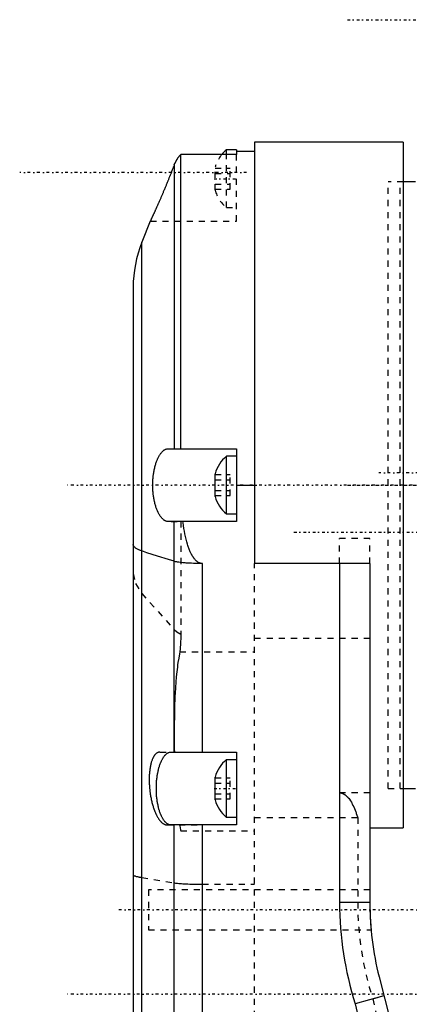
# Model space of a CAD drawing. Extents: x -128 to 128, y -5 to 906.
# Tile 12 of 22: x -128 to -64, y 644 to 807. Entities that reach past the tile are written whole.
import ezdxf

# ---------------------------------------------------------------- set-up
doc = ezdxf.new("R2010")
doc.units = 0
doc.linetypes.add('CENTER', pattern=[1.5, 0.45, -0.5, 0.05, -0.5])
doc.linetypes.add('DASHED', pattern=[2, 1, -1])
for name, color, linetype in [('AM_0', 7, 'CONTINUOUS'), ('AM_3', 7, 'DASHED'), ('AM_7', 7, 'CENTER')]:
    doc.layers.add(name, color=color, linetype=linetype)

msp = doc.modelspace()

# ---------------------------------------------------------------- linework, layer by layer
at = {"layer": 'AM_0', "color": 7, "linetype": 'CONTINUOUS'}
for p, q in [((-64.5, 786.5), (-89, 786.5)), ((-89, 786.5), (-89, 717.07)), ((-64.5, 786.5), (-64.5, 673.5)), ((-101.17, 736), (-101.17, 784.5)), ((-92, 784.5), (-101.17, 784.5)), ((-92, 785.25), (-93.65, 785.25)), ((-93.65, 784.5), (-93.65, 785.25)), ((-92, 785.25), (-92, 784.5)), ((-89, 785), (-92, 785)), ((-102.24, 782.77), (-102.24, 736)), ((-62.5, 780), (-64.5, 780)), ((-106.18, 773.5), (-107.57, 770.02)), ((-107.57, 282.48), (-107.57, 770.02)), ((-109, 762.6), (-109, 289.9)), ((-103.24, 736), (-92, 736)), ((-92, 736), (-92, 724)), ((-92, 734.75), (-93.65, 734.75)), ((-93.65, 725.25), (-93.65, 734.75)), ((-95.5, 728.12), (-95.5, 731.88)), ((-92, 730), (-89, 730)), ((-92, 724), (-103.24, 724)), ((-102.24, 686), (-102.24, 724)), ((-93.65, 725.25), (-92, 725.25)), ((-97.6, 686), (-97.6, 717.07)), ((-70, 717.07), (-89, 717.07)), ((-75, 717.07), (-75, 661.2)), ((-70, 717.07), (-70, 661.2)), ((-102.78, 686), (-92, 686)), ((-92, 686), (-92, 674)), ((-92, 684.75), (-93.65, 684.75)), ((-93.65, 675.25), (-93.65, 684.75)), ((-95.5, 678.12), (-95.5, 681.88)), ((-64.5, 680), (-62.5, 680)), ((-93.65, 675.25), (-92, 675.25)), ((-92, 674), (-102.78, 674)), ((-102.24, 616), (-102.24, 674)), ((-97.6, 616), (-97.6, 674)), ((-70, 673.5), (-64.5, 673.5)), ((-70, 661.2), (-75, 661.2)), ((-68.48, 648.96), (-66.62, 641.6)), ((-67.69, 645.82), (-72.41, 644.53)), ((-72.41, 644.53), (-55.07, 568.18))]:
    msp.add_line(p, q, dxfattribs=at)
for points in [[(-101.17, 784.5, 0), (-101.21, 784.46, 0), (-101.28, 784.37, 0), (-101.35, 784.29, 0), (-101.39, 784.24, 0), (-101.43, 784.2, 0), (-101.49, 784.11, 0), (-101.56, 784.02, 0), (-101.63, 783.93, 0), (-101.69, 783.83, 0), (-101.75, 783.74, 0), (-101.78, 783.69, 0), (-101.81, 783.64, 0), (-101.87, 783.54, 0), (-101.93, 783.44, 0), (-101.98, 783.34, 0), (-102.03, 783.24, 0), (-102.08, 783.14, 0), (-102.11, 783.09, 0), (-102.13, 783.03, 0), (-102.18, 782.93, 0), (-102.22, 782.82, 0), (-102.24, 782.77, 0)], [(-102.24, 782.77, 0), (-102.27, 782.7, 0), (-102.32, 782.58, 0), (-102.37, 782.45, 0), (-102.39, 782.39, 0), (-102.42, 782.32, 0), (-102.47, 782.19, 0), (-102.51, 782.07, 0), (-102.56, 781.94, 0), (-102.61, 781.81, 0), (-102.66, 781.69, 0), (-102.69, 781.62, 0), (-102.71, 781.56, 0), (-102.76, 781.43, 0), (-102.81, 781.31, 0), (-102.86, 781.18, 0), (-102.91, 781.06, 0), (-102.96, 780.94, 0), (-102.99, 780.88, 0), (-103.01, 780.81, 0), (-103.06, 780.69, 0), (-103.11, 780.57, 0), (-103.13, 780.51, 0), (-103.16, 780.45, 0), (-103.2, 780.33, 0), (-103.25, 780.22, 0), (-103.28, 780.16, 0), (-103.3, 780.1, 0), (-103.35, 779.98, 0), (-103.4, 779.86, 0), (-103.44, 779.74, 0), (-103.49, 779.62, 0), (-103.54, 779.5, 0), (-103.57, 779.44, 0), (-103.59, 779.38, 0), (-103.64, 779.26, 0), (-103.69, 779.15, 0), (-103.74, 779.03, 0), (-103.79, 778.91, 0), (-103.84, 778.79, 0), (-103.86, 778.73, 0), (-103.89, 778.67, 0), (-103.94, 778.55, 0), (-103.99, 778.43, 0), (-104.04, 778.32, 0), (-104.08, 778.2, 0), (-104.13, 778.08, 0), (-104.16, 778.03, 0), (-104.18, 777.97, 0), (-104.23, 777.85, 0), (-104.28, 777.74, 0), (-104.33, 777.63, 0), (-104.38, 777.52, 0), (-104.42, 777.41, 0), (-104.45, 777.35, 0), (-104.47, 777.3, 0), (-104.52, 777.19, 0), (-104.56, 777.08, 0), (-104.61, 776.97, 0), (-104.66, 776.87, 0), (-104.7, 776.76, 0), (-104.72, 776.71, 0), (-104.75, 776.66, 0), (-104.79, 776.56, 0), (-104.83, 776.46, 0), (-104.86, 776.41, 0), (-104.88, 776.36, 0), (-104.92, 776.26, 0), (-104.96, 776.17, 0), (-104.98, 776.12, 0), (-105, 776.07, 0), (-105.05, 775.98, 0), (-105.09, 775.89, 0), (-105.13, 775.8, 0), (-105.16, 775.71, 0), (-105.2, 775.63, 0), (-105.22, 775.59, 0), (-105.24, 775.54, 0), (-105.28, 775.46, 0), (-105.31, 775.38, 0), (-105.35, 775.3, 0), (-105.38, 775.22, 0), (-105.42, 775.15, 0), (-105.44, 775.11, 0), (-105.45, 775.07, 0), (-105.49, 775, 0), (-105.52, 774.92, 0), (-105.55, 774.85, 0), (-105.59, 774.78, 0), (-105.62, 774.71, 0), (-105.63, 774.68, 0), (-105.65, 774.64, 0), (-105.68, 774.58, 0), (-105.71, 774.51, 0), (-105.74, 774.45, 0), (-105.77, 774.39, 0), (-105.8, 774.33, 0), (-105.81, 774.3, 0), (-105.82, 774.27, 0), (-105.85, 774.21, 0), (-105.87, 774.16, 0), (-105.9, 774.11, 0), (-105.92, 774.06, 0), (-105.94, 774.01, 0), (-105.95, 773.98, 0), (-105.97, 773.96, 0), (-105.99, 773.92, 0), (-106.01, 773.87, 0), (-106.01, 773.85, 0), (-106.02, 773.83, 0), (-106.04, 773.8, 0), (-106.06, 773.76, 0), (-106.07, 773.75, 0), (-106.07, 773.73, 0), (-106.09, 773.7, 0), (-106.1, 773.67, 0), (-106.11, 773.64, 0), (-106.13, 773.62, 0), (-106.14, 773.6, 0), (-106.14, 773.59, 0), (-106.15, 773.58, 0), (-106.15, 773.56, 0), (-106.16, 773.54, 0), (-106.17, 773.53, 0), (-106.17, 773.52, 0), (-106.18, 773.51, 0), (-106.18, 773.51, 0), (-106.18, 773.51, 0), (-106.18, 773.5, 0), (-106.18, 773.5, 0), (-106.18, 773.5, 0)], [(-103.24, 724, 0), (-103.28, 724, 0), (-103.34, 724.01, 0), (-103.41, 724.01, 0), (-103.44, 724.02, 0), (-103.48, 724.03, 0), (-103.54, 724.05, 0), (-103.61, 724.07, 0), (-103.67, 724.1, 0), (-103.74, 724.13, 0), (-103.8, 724.17, 0), (-103.84, 724.19, 0), (-103.87, 724.21, 0), (-103.94, 724.25, 0), (-104.01, 724.3, 0), (-104.07, 724.36, 0), (-104.14, 724.42, 0), (-104.21, 724.49, 0), (-104.24, 724.52, 0), (-104.27, 724.56, 0), (-104.34, 724.64, 0), (-104.4, 724.72, 0), (-104.44, 724.76, 0), (-104.47, 724.8, 0), (-104.53, 724.89, 0), (-104.59, 724.98, 0), (-104.63, 725.03, 0), (-104.66, 725.08, 0), (-104.72, 725.18, 0), (-104.78, 725.29, 0), (-104.83, 725.4, 0), (-104.89, 725.51, 0), (-104.94, 725.63, 0), (-104.97, 725.69, 0), (-105, 725.75, 0), (-105.05, 725.87, 0), (-105.1, 725.99, 0), (-105.15, 726.12, 0), (-105.2, 726.25, 0), (-105.24, 726.39, 0), (-105.26, 726.46, 0), (-105.29, 726.53, 0), (-105.33, 726.67, 0), (-105.37, 726.82, 0), (-105.41, 726.97, 0), (-105.45, 727.13, 0), (-105.49, 727.29, 0), (-105.51, 727.37, 0), (-105.53, 727.45, 0), (-105.56, 727.62, 0), (-105.59, 727.79, 0), (-105.62, 727.96, 0), (-105.65, 728.13, 0), (-105.67, 728.31, 0), (-105.68, 728.4, 0), (-105.69, 728.49, 0), (-105.71, 728.66, 0), (-105.73, 728.84, 0), (-105.75, 729.02, 0), (-105.76, 729.2, 0), (-105.77, 729.38, 0), (-105.77, 729.47, 0), (-105.77, 729.56, 0), (-105.78, 729.74, 0), (-105.78, 729.91, 0), (-105.78, 730, 0), (-105.78, 730.09, 0), (-105.78, 730.26, 0), (-105.77, 730.44, 0), (-105.77, 730.53, 0), (-105.77, 730.62, 0), (-105.76, 730.8, 0), (-105.75, 730.98, 0), (-105.73, 731.16, 0), (-105.71, 731.34, 0), (-105.69, 731.51, 0), (-105.68, 731.6, 0), (-105.67, 731.69, 0), (-105.65, 731.87, 0), (-105.62, 732.04, 0), (-105.59, 732.21, 0), (-105.56, 732.38, 0), (-105.53, 732.55, 0), (-105.51, 732.63, 0), (-105.49, 732.71, 0), (-105.45, 732.87, 0), (-105.41, 733.03, 0), (-105.37, 733.18, 0), (-105.33, 733.33, 0), (-105.29, 733.47, 0), (-105.26, 733.54, 0), (-105.24, 733.61, 0), (-105.2, 733.75, 0), (-105.15, 733.88, 0), (-105.1, 734.01, 0), (-105.05, 734.13, 0), (-105, 734.25, 0), (-104.97, 734.31, 0), (-104.94, 734.37, 0), (-104.89, 734.49, 0), (-104.83, 734.6, 0), (-104.78, 734.71, 0), (-104.72, 734.82, 0), (-104.66, 734.92, 0), (-104.63, 734.97, 0), (-104.59, 735.02, 0), (-104.53, 735.11, 0), (-104.47, 735.2, 0), (-104.44, 735.24, 0), (-104.4, 735.28, 0), (-104.34, 735.36, 0), (-104.27, 735.44, 0), (-104.24, 735.48, 0), (-104.21, 735.51, 0), (-104.14, 735.58, 0), (-104.07, 735.64, 0), (-104.01, 735.7, 0), (-103.94, 735.75, 0), (-103.87, 735.79, 0), (-103.84, 735.81, 0), (-103.8, 735.83, 0), (-103.74, 735.87, 0), (-103.67, 735.9, 0), (-103.61, 735.93, 0), (-103.54, 735.95, 0), (-103.48, 735.97, 0), (-103.44, 735.98, 0), (-103.41, 735.99, 0), (-103.34, 735.99, 0), (-103.28, 736, 0), (-103.24, 736, 0)], [(-97.6, 717.07, 0), (-97.64, 717.07, 0), (-97.71, 717.07, 0), (-97.78, 717.08, 0), (-97.82, 717.09, 0), (-97.86, 717.1, 0), (-97.93, 717.12, 0), (-98.01, 717.14, 0), (-98.08, 717.17, 0), (-98.14, 717.2, 0), (-98.21, 717.23, 0), (-98.24, 717.25, 0), (-98.27, 717.27, 0), (-98.33, 717.31, 0), (-98.39, 717.35, 0), (-98.45, 717.39, 0), (-98.51, 717.44, 0), (-98.57, 717.49, 0), (-98.6, 717.52, 0), (-98.63, 717.54, 0), (-98.68, 717.6, 0), (-98.74, 717.65, 0), (-98.76, 717.68, 0), (-98.79, 717.71, 0), (-98.84, 717.77, 0), (-98.89, 717.82, 0), (-98.91, 717.85, 0), (-98.93, 717.88, 0), (-98.98, 717.94, 0), (-99.02, 718, 0), (-99.06, 718.06, 0), (-99.1, 718.12, 0), (-99.14, 718.18, 0), (-99.16, 718.21, 0), (-99.18, 718.24, 0), (-99.22, 718.3, 0), (-99.26, 718.37, 0), (-99.3, 718.43, 0), (-99.33, 718.5, 0), (-99.37, 718.57, 0), (-99.39, 718.6, 0), (-99.41, 718.63, 0), (-99.44, 718.7, 0), (-99.48, 718.77, 0), (-99.59, 719.02, 0), (-99.77, 719.44, 0), (-99.92, 719.86, 0), (-99.99, 720.06, 0), (-100.06, 720.26, 0), (-100.18, 720.68, 0), (-100.29, 721.1, 0), (-100.39, 721.53, 0), (-100.49, 721.97, 0), (-100.57, 722.41, 0), (-100.61, 722.64, 0), (-100.65, 722.86, 0), (-100.72, 723.32, 0), (-100.79, 723.77, 0), (-100.82, 724, 0)], [(-107.57, 719.15, 0), (-107.65, 719.17, 0), (-107.8, 719.23, 0), (-107.94, 719.28, 0), (-108.01, 719.31, 0), (-108.07, 719.34, 0), (-108.19, 719.4, 0), (-108.31, 719.46, 0), (-108.41, 719.51, 0), (-108.51, 719.57, 0), (-108.6, 719.63, 0), (-108.64, 719.66, 0), (-108.68, 719.69, 0), (-108.75, 719.75, 0), (-108.81, 719.81, 0), (-108.87, 719.88, 0), (-108.91, 719.94, 0), (-108.95, 720, 0), (-108.96, 720.03, 0), (-108.97, 720.06, 0), (-108.99, 720.13, 0), (-109, 720.19, 0), (-109, 720.23, 0)], [(-102.24, 717.44, 0), (-103.19, 717.72, 0), (-105, 718.29, 0), (-106.74, 718.86, 0), (-107.57, 719.15, 0)], [(-97.6, 717.07, 0), (-97.77, 717.07, 0), (-98.1, 717.07, 0), (-98.42, 717.08, 0), (-98.59, 717.08, 0), (-98.75, 717.08, 0), (-99.07, 717.09, 0), (-99.38, 717.11, 0), (-99.69, 717.12, 0), (-99.98, 717.14, 0), (-100.27, 717.16, 0), (-100.41, 717.17, 0), (-100.54, 717.18, 0), (-100.8, 717.2, 0), (-101.05, 717.23, 0), (-101.28, 717.26, 0), (-101.5, 717.29, 0), (-101.69, 717.32, 0), (-101.79, 717.33, 0), (-101.87, 717.35, 0), (-102.04, 717.38, 0), (-102.18, 717.42, 0), (-102.24, 717.44, 0)], [(-102.78, 674, 0), (-102.82, 674, 0), (-102.89, 674.01, 0), (-102.96, 674.02, 0), (-102.99, 674.02, 0), (-103.03, 674.03, 0), (-103.1, 674.05, 0), (-103.17, 674.08, 0), (-103.24, 674.11, 0), (-103.3, 674.14, 0), (-103.37, 674.18, 0), (-103.41, 674.2, 0), (-103.44, 674.23, 0), (-103.51, 674.28, 0), (-103.57, 674.33, 0), (-103.64, 674.39, 0), (-103.7, 674.46, 0), (-103.77, 674.53, 0), (-103.8, 674.56, 0), (-103.83, 674.6, 0), (-103.89, 674.68, 0), (-103.95, 674.76, 0), (-103.98, 674.8, 0), (-104.01, 674.85, 0), (-104.07, 674.94, 0), (-104.13, 675.04, 0), (-104.16, 675.09, 0), (-104.19, 675.14, 0), (-104.24, 675.24, 0), (-104.3, 675.35, 0), (-104.35, 675.46, 0), (-104.4, 675.58, 0), (-104.46, 675.7, 0), (-104.48, 675.76, 0), (-104.5, 675.82, 0), (-104.55, 675.95, 0), (-104.6, 676.08, 0), (-104.64, 676.21, 0), (-104.69, 676.35, 0), (-104.73, 676.49, 0), (-104.75, 676.56, 0), (-104.77, 676.63, 0), (-104.81, 676.78, 0), (-104.84, 676.92, 0), (-104.88, 677.08, 0), (-104.91, 677.23, 0), (-104.94, 677.39, 0), (-104.96, 677.46, 0), (-104.97, 677.54, 0), (-105, 677.7, 0), (-105.03, 677.87, 0), (-105.05, 678.03, 0), (-105.07, 678.2, 0), (-105.09, 678.36, 0), (-105.1, 678.45, 0), (-105.11, 678.53, 0), (-105.13, 678.7, 0), (-105.14, 678.87, 0), (-105.15, 679.04, 0), (-105.16, 679.22, 0), (-105.17, 679.39, 0), (-105.17, 679.48, 0), (-105.18, 679.56, 0), (-105.18, 679.74, 0), (-105.18, 679.91, 0), (-105.18, 680, 0), (-105.18, 680.09, 0), (-105.18, 680.26, 0), (-105.18, 680.44, 0), (-105.17, 680.52, 0), (-105.17, 680.61, 0), (-105.16, 680.78, 0), (-105.15, 680.96, 0), (-105.14, 681.13, 0), (-105.13, 681.3, 0), (-105.11, 681.47, 0), (-105.1, 681.55, 0), (-105.09, 681.64, 0), (-105.07, 681.8, 0), (-105.05, 681.97, 0), (-105.03, 682.13, 0), (-105, 682.3, 0), (-104.97, 682.46, 0), (-104.96, 682.54, 0), (-104.94, 682.61, 0), (-104.91, 682.77, 0), (-104.88, 682.92, 0), (-104.84, 683.08, 0), (-104.81, 683.22, 0), (-104.77, 683.37, 0), (-104.75, 683.44, 0), (-104.73, 683.51, 0), (-104.69, 683.65, 0), (-104.64, 683.79, 0), (-104.6, 683.92, 0), (-104.55, 684.05, 0), (-104.5, 684.18, 0), (-104.48, 684.24, 0), (-104.46, 684.3, 0), (-104.4, 684.42, 0), (-104.35, 684.54, 0), (-104.3, 684.65, 0), (-104.24, 684.76, 0), (-104.19, 684.86, 0), (-104.16, 684.91, 0), (-104.13, 684.96, 0), (-104.07, 685.06, 0), (-104.01, 685.15, 0), (-103.98, 685.2, 0), (-103.95, 685.24, 0), (-103.89, 685.32, 0), (-103.83, 685.4, 0), (-103.8, 685.44, 0), (-103.77, 685.47, 0), (-103.7, 685.54, 0), (-103.64, 685.61, 0), (-103.57, 685.67, 0), (-103.51, 685.72, 0), (-103.44, 685.77, 0), (-103.41, 685.8, 0), (-103.37, 685.82, 0), (-103.3, 685.86, 0), (-103.24, 685.89, 0), (-103.17, 685.92, 0), (-103.1, 685.95, 0), (-103.03, 685.97, 0), (-102.99, 685.98, 0), (-102.96, 685.98, 0), (-102.89, 685.99, 0), (-102.82, 686, 0), (-102.78, 686, 0)]]:
    msp.add_polyline3d(points, dxfattribs=at)
for centre, radius, start, end in [((-89.96, 780.84), 5.75, 129.8595, 140.4493), ((-89, 762.6), 20, 158.2153, 180), ((-89.96, 730.34), 5.75, 129.8595, 164.4339), ((-89.96, 729.66), 5.75, 195.5661, 230.1405), ((-89.96, 680.34), 5.75, 129.8595, 164.4339), ((-89.96, 679.66), 5.75, 195.5661, 230.1405), ((-20, 661.2), 55, 180, 197.6392), ((-20, 661.2), 50, 180, 194.1715)]:
    msp.add_arc(centre, radius, start, end, dxfattribs=at)
at = {"layer": 'AM_3', "color": 6, "linetype": 'DASHED'}
for p, q in [((-93.65, 775.75), (-93.65, 784.5)), ((-92, 773.5), (-92, 784.5)), ((-95.5, 778.62), (-95.5, 782.38)), ((-95.5, 782.23), (-93, 782.23)), ((-93, 778.77), (-93, 782.23)), ((-95.5, 781.37), (-93, 781.37)), ((-95.5, 779.63), (-93, 779.63)), ((-64.5, 780), (-67, 780)), ((-67, 680), (-67, 780)), ((-64.5, 780), (-65, 780)), ((-65, 680), (-65, 780)), ((-95.5, 778.77), (-93, 778.77)), ((-93.65, 775.75), (-92, 775.75)), ((-106.18, 773.5), (-92, 773.5)), ((-103.24, 736), (-101.17, 736)), ((-95.5, 731.73), (-93, 731.73)), ((-95.5, 730.87), (-93, 730.87)), ((-93, 728.27), (-93, 731.73)), ((-95.5, 729.13), (-93, 729.13)), ((-95.5, 728.27), (-93, 728.27)), ((-102.75, 724), (-100.82, 724)), ((-101.17, 724), (-101.17, 705.46)), ((-70, 721.2), (-75, 721.2)), ((-75, 717.07), (-75, 721.2)), ((-70, 717.07), (-70, 721.2)), ((-89, 362.34), (-89, 717.07)), ((-107.57, 712.14), (-102.24, 706.19)), ((-89, 704.79), (-70, 704.79)), ((-101.31, 702.51), (-89, 702.51)), ((-104.59, 686), (-97.6, 686)), ((-95.5, 681.73), (-93, 681.73)), ((-93, 678.27), (-93, 681.73)), ((-95.5, 680.87), (-93, 680.87)), ((-67, 680), (-64.5, 680)), ((-65, 680), (-64.5, 680)), ((-95.5, 679.13), (-93, 679.13)), ((-70, 679.29), (-75, 679.29)), ((-95.5, 678.27), (-93, 678.27)), ((-72, 675.18), (-89, 675.18)), ((-72, 675.18), (-72, 661.2)), ((-103.43, 674), (-97.6, 674)), ((-101.16, 673), (-89, 673)), ((-107.57, 665.33), (-102.24, 664.44)), ((-97.6, 664.22), (-89, 664.22)), ((-70, 663.3), (-106.5, 663.3)), ((-106.5, 663.3), (-106.5, 656.7)), ((-106.5, 656.7), (-69.8, 656.7)), ((-69.52, 645.32), (-67.69, 645.82)), ((-69.52, 645.32), (-60.13, 604))]:
    msp.add_line(p, q, dxfattribs=at)
for points in [[(-109, 715.45), (-108.64, 713.77), (-107.57, 712.14)], [(-102.24, 706.19), (-101.79, 705.8), (-101.17, 705.46)]]:
    msp.add_lwpolyline(points, dxfattribs=at)
for points in [[(-102.24, 782.77, 0), (-102.22, 782.82, 0), (-102.18, 782.93, 0), (-102.13, 783.03, 0), (-102.11, 783.09, 0), (-102.08, 783.14, 0), (-102.03, 783.24, 0), (-101.98, 783.34, 0), (-101.93, 783.44, 0), (-101.87, 783.54, 0), (-101.81, 783.64, 0), (-101.78, 783.69, 0), (-101.75, 783.74, 0), (-101.69, 783.83, 0), (-101.63, 783.93, 0), (-101.56, 784.02, 0), (-101.49, 784.11, 0), (-101.43, 784.2, 0), (-101.39, 784.24, 0), (-101.35, 784.29, 0), (-101.28, 784.37, 0), (-101.21, 784.46, 0), (-101.17, 784.5, 0)], [(-101.17, 705.46, 0), (-101.17, 704.96, 0), (-101.21, 703.97, 0), (-101.27, 703, 0), (-101.31, 702.51, 0)], [(-101.31, 702.51, 0), (-101.38, 702.18, 0), (-101.5, 701.49, 0), (-101.62, 700.77, 0), (-101.67, 700.39, 0), (-101.72, 700.01, 0), (-101.82, 699.21, 0), (-101.9, 698.38, 0), (-101.97, 697.52, 0), (-102.03, 696.62, 0), (-102.08, 695.68, 0), (-102.11, 695.2, 0), (-102.13, 694.71, 0), (-102.17, 693.72, 0), (-102.19, 692.72, 0), (-102.21, 691.71, 0), (-102.23, 690.69, 0), (-102.24, 689.66, 0), (-102.24, 689.14, 0), (-102.24, 688.62, 0), (-102.23, 687.58, 0), (-102.22, 686.53, 0), (-102.21, 686, 0)], [(-104.59, 686, 0), (-104.63, 686, 0), (-104.69, 685.99, 0), (-104.76, 685.98, 0), (-104.79, 685.98, 0), (-104.82, 685.97, 0), (-104.89, 685.95, 0), (-104.95, 685.92, 0), (-105.01, 685.89, 0), (-105.07, 685.86, 0), (-105.13, 685.82, 0), (-105.16, 685.8, 0), (-105.19, 685.78, 0), (-105.25, 685.73, 0), (-105.31, 685.67, 0), (-105.36, 685.61, 0), (-105.42, 685.55, 0), (-105.47, 685.48, 0), (-105.5, 685.45, 0), (-105.52, 685.41, 0), (-105.57, 685.34, 0), (-105.62, 685.26, 0), (-105.65, 685.22, 0), (-105.67, 685.17, 0), (-105.71, 685.09, 0), (-105.76, 684.99, 0), (-105.78, 684.94, 0), (-105.8, 684.89, 0), (-105.85, 684.79, 0), (-105.89, 684.68, 0), (-105.93, 684.57, 0), (-105.97, 684.45, 0), (-106.01, 684.33, 0), (-106.02, 684.27, 0), (-106.04, 684.21, 0), (-106.08, 684.08, 0), (-106.11, 683.94, 0), (-106.14, 683.8, 0), (-106.17, 683.66, 0), (-106.2, 683.51, 0), (-106.21, 683.44, 0), (-106.22, 683.37, 0), (-106.24, 683.21, 0), (-106.26, 683.06, 0), (-106.28, 682.9, 0), (-106.3, 682.74, 0), (-106.31, 682.58, 0), (-106.32, 682.5, 0), (-106.33, 682.41, 0), (-106.34, 682.25, 0), (-106.35, 682.08, 0), (-106.35, 681.91, 0), (-106.36, 681.75, 0), (-106.36, 681.58, 0), (-106.36, 681.49, 0), (-106.36, 681.41, 0), (-106.36, 681.24, 0), (-106.35, 681.06, 0), (-106.35, 680.89, 0), (-106.34, 680.71, 0), (-106.33, 680.53, 0), (-106.32, 680.44, 0), (-106.32, 680.35, 0), (-106.3, 680.17, 0), (-106.29, 679.99, 0), (-106.28, 679.9, 0), (-106.27, 679.81, 0), (-106.25, 679.63, 0), (-106.23, 679.45, 0), (-106.22, 679.36, 0), (-106.2, 679.27, 0), (-106.18, 679.09, 0), (-106.15, 678.91, 0), (-106.12, 678.73, 0), (-106.09, 678.55, 0), (-106.05, 678.38, 0), (-106.04, 678.29, 0), (-106.02, 678.21, 0), (-105.98, 678.04, 0), (-105.94, 677.87, 0), (-105.9, 677.7, 0), (-105.86, 677.54, 0), (-105.82, 677.38, 0), (-105.8, 677.3, 0), (-105.78, 677.23, 0), (-105.73, 677.08, 0), (-105.68, 676.93, 0), (-105.64, 676.79, 0), (-105.59, 676.65, 0), (-105.54, 676.51, 0), (-105.51, 676.44, 0), (-105.49, 676.37, 0), (-105.44, 676.23, 0), (-105.38, 676.1, 0), (-105.33, 675.97, 0), (-105.27, 675.85, 0), (-105.21, 675.72, 0), (-105.18, 675.66, 0), (-105.15, 675.6, 0), (-105.09, 675.49, 0), (-105.03, 675.37, 0), (-104.97, 675.27, 0), (-104.91, 675.16, 0), (-104.84, 675.06, 0), (-104.81, 675.01, 0), (-104.78, 674.96, 0), (-104.71, 674.87, 0), (-104.65, 674.78, 0), (-104.62, 674.74, 0), (-104.58, 674.7, 0), (-104.52, 674.62, 0), (-104.45, 674.55, 0), (-104.42, 674.51, 0), (-104.38, 674.48, 0), (-104.32, 674.42, 0), (-104.25, 674.36, 0), (-104.18, 674.3, 0), (-104.12, 674.25, 0), (-104.05, 674.21, 0), (-104.02, 674.19, 0), (-103.99, 674.17, 0), (-103.92, 674.13, 0), (-103.86, 674.1, 0), (-103.79, 674.07, 0), (-103.73, 674.05, 0), (-103.66, 674.03, 0), (-103.63, 674.02, 0), (-103.59, 674.01, 0), (-103.53, 674.01, 0), (-103.46, 674, 0), (-103.43, 674, 0)], [(-75, 679.29, 0), (-74.98, 679.29, 0), (-74.93, 679.28, 0), (-74.88, 679.28, 0), (-74.85, 679.28, 0), (-74.82, 679.27, 0), (-74.77, 679.27, 0), (-74.72, 679.26, 0), (-74.67, 679.24, 0), (-74.62, 679.23, 0), (-74.57, 679.21, 0), (-74.55, 679.21, 0), (-74.52, 679.2, 0), (-74.47, 679.18, 0), (-74.42, 679.16, 0), (-74.38, 679.14, 0), (-74.33, 679.11, 0), (-74.28, 679.09, 0), (-74.26, 679.07, 0), (-74.24, 679.06, 0), (-74.2, 679.04, 0), (-74.16, 679.01, 0), (-74.14, 678.99, 0), (-74.12, 678.98, 0), (-74.08, 678.95, 0), (-74.04, 678.92, 0), (-74.02, 678.91, 0), (-74, 678.89, 0), (-73.96, 678.86, 0), (-73.92, 678.83, 0), (-73.88, 678.8, 0), (-73.84, 678.76, 0), (-73.81, 678.73, 0), (-73.79, 678.71, 0), (-73.77, 678.69, 0), (-73.73, 678.65, 0), (-73.7, 678.62, 0), (-73.66, 678.58, 0), (-73.63, 678.54, 0), (-73.59, 678.5, 0), (-73.58, 678.48, 0), (-73.56, 678.46, 0), (-73.53, 678.42, 0), (-73.49, 678.38, 0), (-73.38, 678.24, 0), (-73.21, 677.98, 0), (-73.05, 677.72, 0), (-72.98, 677.6, 0), (-72.91, 677.47, 0), (-72.78, 677.22, 0), (-72.65, 676.96, 0), (-72.54, 676.69, 0), (-72.43, 676.42, 0), (-72.33, 676.15, 0), (-72.28, 676.02, 0), (-72.23, 675.88, 0), (-72.13, 675.6, 0), (-72.04, 675.32, 0), (-72, 675.18, 0)], [(-101.35, 674, 0), (-101.32, 673.83, 0), (-101.26, 673.49, 0), (-101.2, 673.16, 0), (-101.16, 673, 0)], [(-109, 665.8, 0), (-109, 665.79, 0), (-108.99, 665.76, 0), (-108.97, 665.74, 0), (-108.96, 665.72, 0), (-108.95, 665.71, 0), (-108.91, 665.68, 0), (-108.86, 665.66, 0), (-108.81, 665.63, 0), (-108.75, 665.6, 0), (-108.68, 665.58, 0), (-108.64, 665.56, 0), (-108.6, 665.55, 0), (-108.51, 665.52, 0), (-108.41, 665.5, 0), (-108.31, 665.47, 0), (-108.19, 665.44, 0), (-108.07, 665.42, 0), (-108.01, 665.4, 0), (-107.94, 665.39, 0), (-107.8, 665.36, 0), (-107.65, 665.34, 0), (-107.57, 665.33, 0)], [(-102.24, 664.44, 0), (-102.18, 664.43, 0), (-102.04, 664.41, 0), (-101.87, 664.39, 0), (-101.79, 664.38, 0), (-101.69, 664.37, 0), (-101.5, 664.35, 0), (-101.28, 664.33, 0), (-101.05, 664.32, 0), (-100.8, 664.3, 0), (-100.54, 664.29, 0), (-100.41, 664.28, 0), (-100.27, 664.27, 0), (-99.98, 664.26, 0), (-99.69, 664.25, 0), (-99.38, 664.24, 0), (-99.07, 664.24, 0), (-98.75, 664.23, 0), (-98.59, 664.23, 0), (-98.42, 664.22, 0), (-98.1, 664.22, 0), (-97.77, 664.22, 0), (-97.6, 664.22, 0)], [(-70, 661.2, 0), (-70, 661.17, 0), (-70, 661.12, 0), (-70, 661.06, 0), (-70, 661.03, 0), (-70, 661, 0), (-70, 660.94, 0), (-70, 660.88, 0), (-70, 660.83, 0), (-70, 660.77, 0), (-70, 660.71, 0), (-70, 660.68, 0), (-70, 660.65, 0), (-70, 660.59, 0), (-70, 660.53, 0), (-69.99, 660.48, 0), (-69.99, 660.42, 0), (-69.99, 660.36, 0), (-69.99, 660.33, 0), (-69.99, 660.3, 0), (-69.99, 660.24, 0), (-69.99, 660.18, 0), (-69.99, 660.15, 0), (-69.99, 660.13, 0), (-69.99, 660.07, 0), (-69.99, 660.01, 0), (-69.99, 659.98, 0), (-69.98, 659.95, 0), (-69.98, 659.9, 0), (-69.98, 659.84, 0), (-69.98, 659.78, 0), (-69.98, 659.72, 0), (-69.98, 659.66, 0), (-69.98, 659.64, 0), (-69.97, 659.61, 0), (-69.97, 659.55, 0), (-69.97, 659.49, 0), (-69.97, 659.43, 0), (-69.97, 659.37, 0), (-69.96, 659.31, 0), (-69.96, 659.28, 0), (-69.96, 659.25, 0), (-69.96, 659.2, 0), (-69.96, 659.14, 0), (-69.96, 659.08, 0), (-69.95, 659.02, 0), (-69.95, 658.96, 0), (-69.95, 658.94, 0), (-69.95, 658.91, 0), (-69.94, 658.85, 0), (-69.94, 658.79, 0), (-69.94, 658.74, 0), (-69.94, 658.68, 0), (-69.93, 658.63, 0), (-69.93, 658.6, 0), (-69.93, 658.57, 0), (-69.93, 658.52, 0), (-69.93, 658.46, 0), (-69.92, 658.41, 0), (-69.92, 658.36, 0), (-69.92, 658.31, 0), (-69.91, 658.28, 0), (-69.91, 658.26, 0), (-69.91, 658.21, 0), (-69.91, 658.16, 0), (-69.91, 658.13, 0), (-69.9, 658.11, 0), (-69.9, 658.06, 0), (-69.9, 658.01, 0), (-69.9, 657.99, 0), (-69.9, 657.96, 0), (-69.89, 657.92, 0), (-69.89, 657.87, 0), (-69.89, 657.83, 0), (-69.88, 657.79, 0), (-69.88, 657.74, 0), (-69.88, 657.72, 0), (-69.88, 657.7, 0), (-69.87, 657.66, 0), (-69.87, 657.62, 0), (-69.87, 657.58, 0), (-69.87, 657.54, 0), (-69.86, 657.5, 0), (-69.86, 657.48, 0), (-69.86, 657.47, 0), (-69.86, 657.43, 0), (-69.85, 657.39, 0), (-69.85, 657.36, 0), (-69.85, 657.32, 0), (-69.85, 657.29, 0), (-69.85, 657.27, 0), (-69.84, 657.25, 0), (-69.84, 657.22, 0), (-69.84, 657.19, 0), (-69.84, 657.16, 0), (-69.83, 657.13, 0), (-69.83, 657.1, 0), (-69.83, 657.08, 0), (-69.83, 657.07, 0), (-69.83, 657.04, 0), (-69.82, 657.02, 0), (-69.82, 656.99, 0), (-69.82, 656.97, 0), (-69.82, 656.94, 0), (-69.82, 656.93, 0), (-69.82, 656.92, 0), (-69.81, 656.9, 0), (-69.81, 656.88, 0), (-69.81, 656.87, 0), (-69.81, 656.86, 0), (-69.81, 656.84, 0), (-69.81, 656.83, 0), (-69.81, 656.82, 0), (-69.81, 656.81, 0), (-69.81, 656.8, 0), (-69.8, 656.78, 0), (-69.8, 656.77, 0), (-69.8, 656.76, 0), (-69.8, 656.75, 0), (-69.8, 656.74, 0), (-69.8, 656.74, 0), (-69.8, 656.73, 0), (-69.8, 656.72, 0), (-69.8, 656.72, 0), (-69.8, 656.71, 0), (-69.8, 656.71, 0), (-69.8, 656.7, 0), (-69.8, 656.7, 0), (-69.8, 656.7, 0), (-69.8, 656.7, 0), (-69.8, 656.7, 0)]]:
    msp.add_polyline3d(points, dxfattribs=at)
for centre, radius, start, end in [((-89.96, 780.84), 5.75, 140.4493, 164.4339), ((-89.96, 780.16), 5.75, 195.5661, 230.1405), ((-20, 661.2), 52, 180, 197.7769)]:
    msp.add_arc(centre, radius, start, end, dxfattribs=at)
at = {"layer": 'AM_7', "color": 4, "linetype": 'CENTER'}
for p, q in [((-73.7, 806.71), (73.7, 806.71)), ((-90.3, 781.5), (-127.7, 781.5)), ((-95.68, 780.5), (-91.83, 780.5)), ((-46.5, 732), (-68.5, 732)), ((119.9, 730), (-119.9, 730)), ((-73.7, 730), (75.7, 730)), ((-82.5, 722.24), (82.5, 722.24)), ((-95.68, 680), (-91.83, 680)), ((5.32, 660), (-111.83, 660)), ((119.9, 646.11), (-119.9, 646.11))]:
    msp.add_line(p, q, dxfattribs=at)

doc.saveas('drawing.dxf')
